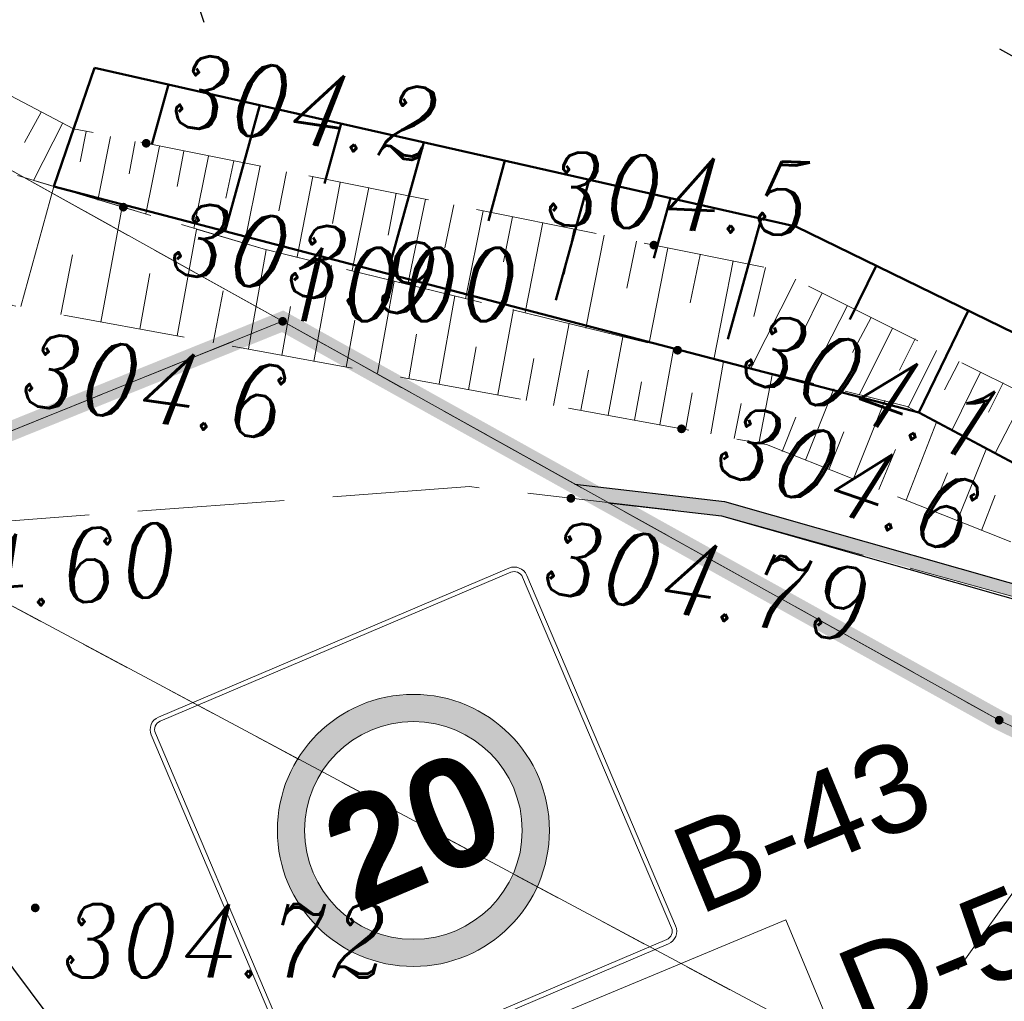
# Model space of a CAD drawing. Extents: x 779 to 3668, y -1329 to 9570.
# Tile 26 of 106: x 2289 to 2299, y -733 to -723. Entities that reach past the tile are written whole.
import ezdxf

# ---------------------------------------------------------------- set-up
doc = ezdxf.new("R2010")
doc.units = 0
for name, pattern in [('0.5_0.5', [1, 0.5, -0.5]), ('1.5_0.5', [2, 1.5, -0.5]), ('CENTER2', [1.125, 0.75, -0.125, 0.125, -0.125]), ('CIĄGłA', [0]), ('DASH', [0.75, 0.5, -0.25]), ('HIDDEN2', [4.762499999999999, 3.175, -1.5875]), ('mz1.25_0.5', [1.75, 1.25, -0.5]), ('mz2.0_0.5', [2.5, 2, -0.5])]:
    doc.linetypes.add(name, pattern=pattern)
for name, color, linetype, lineweight in [('000 Inne (niezydentyfikowane)', 7, 'Continuous', 0), ('203-punkt graniczny', 7, 'Continuous', 0), ('203-punkt graniczny-Atr103', 7, 'Continuous', 0), ('217-kontur klasyfikacyjny', 7, 'Continuous', 0), ('218-kontur użytku gruntowego', 7, 'Continuous', 0), ('219-działka ewidencyjna', 7, 'Continuous', 0), ('_a_obiekty', 250, 'Continuous', 30), ('AGP1_granica_opracow', 7, 'Continuous', 15), ('AGP1_HATCH', 7, 'Continuous', 5), ('jezdnia (powierzchnia)', 7, 'Continuous', 0), ('przewód kanalizacyjny - projektowany lub w budowie (linia)-SK - ob. projektowany', 7, 'Continuous', 0), ('punkt wysokościowy sztuczny-Atr2', 7, 'Continuous', 0), ('RTPW01', 253, 'Continuous', 0), ('RTPW02', 7, 'Continuous', 0), ('skarpa nieumocniona (powierzchnia)', 7, 'Continuous', 0), ('zz-legenda', 7, 'Continuous', 13), ('zz-skarpy', 92, 'Continuous', 50), ('zz-wypełnienie-chodniki', 142, 'Continuous', 5)]:
    doc.layers.add(name, color=color, linetype=linetype, lineweight=lineweight)
doc.layers.add('Y-ZNAKI', color=7, linetype='Continuous')
doc.styles.add('ARIAL', font='ARIALN.TTF')
doc.styles.get("Standard").update_dxf_attribs({"font": 'arial.ttf'})
doc.styles.add('Style-ITALIC_1250', font='ITALIC_1250.shx')
doc.styles.add('Style-SWISSNRW_1250_pl', font='SWISSNRW_1250_pl.shx')
doc.dimstyles.new('z1do1', dxfattribs={"dimtxt": 0.7, "dimasz": 0.4, "dimexe": 0.5, "dimexo": 0.5, "dimgap": 0.1, "dimtad": 1, "dimrnd": 0.05, "dimzin": 0, "dimdsep": 46, "dimtxsty": 'ARIAL', "dimcen": 0.09, "dimazin": 0, "dimtfac": 1, "dimtofl": 0, "dimtmove": 0, "dimatfit": 3, "dimfxl": 1, "dimtolj": 1, "dimtzin": 0, "dimarcsym": 0})

# ---------------------------------------------------------------- blocks, each defined once
blk = doc.blocks.new('203')
at = {"linetype": 'Continuous', "lineweight": -2, "ltscale": 10}
h = blk.add_hatch(color=0, dxfattribs=at)
edge = h.paths.add_edge_path()
edge.add_arc((0, 0), 0.45, 0, 360)
blk = doc.blocks.new('RTPW01')
at = {"layer": 'RTPW01', "linetype": 'Continuous', "lineweight": 13, "true_color": 0x939598}
h = blk.add_hatch(color=252, dxfattribs=at)
edge = h.paths.add_edge_path()
edge.add_arc((0, 0), 0.045, 0, 360)
blk = doc.blocks.new('RTPW02')
at = {"layer": 'RTPW02', "linetype": 'Continuous', "lineweight": 13}
h = blk.add_hatch(color=7, dxfattribs=at)
edge = h.paths.add_edge_path()
edge.add_arc((0, 0), 0.045, 0, 360)
blk = doc.blocks.new('PZT MDCP podkład')
at = {"layer": '000 Inne (niezydentyfikowane)', "color": 8, "linetype": 'Continuous', "lineweight": 13, "flags": 128}
for points in [[(2150.716406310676, 31.93646074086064), (2150.54640631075, 31.62646074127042)], [(2150.936406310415, 31.82646074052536), (2150.636406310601, 31.23646074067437)], [(2151.176406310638, 31.73646074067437), (2151.116406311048, 31.42646074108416)], [(2151.426406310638, 31.68646074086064), (2151.29640631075, 31.03646074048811)], [(2151.676406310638, 31.6364607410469), (2151.616406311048, 31.3064607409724)], [(2151.926406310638, 31.58646074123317), (2151.786406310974, 30.89646074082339)], [(2152.176406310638, 31.53646074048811), (2152.10640631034, 31.17646074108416)], [(2152.426406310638, 31.48646074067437), (2152.276406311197, 30.74646074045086)], [(2152.686406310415, 31.43646074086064), (2152.60640631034, 31.0564607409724)], [(2152.956406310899, 31.3864607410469), (2152.79640631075, 30.59646074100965)], [(2153.226406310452, 31.32646074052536), (2153.146406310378, 30.92646074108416)], [(2153.496406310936, 31.27646074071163), (2153.336406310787, 30.4564607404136)], [(2150.506406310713, 29.94646074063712), (2150.846406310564, 31.17646074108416)], [(2153.776406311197, 31.21646074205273), (2153.696406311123, 30.79646074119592)], [(2154.066406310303, 31.16646074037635), (2153.896406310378, 30.31646074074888)], [(2154.346406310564, 31.10646074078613), (2154.266406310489, 30.67646074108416)], [(2154.646406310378, 31.04646074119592), (2154.466406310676, 30.17646074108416)], [(2151.326406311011, 29.78646074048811), (2151.54640631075, 30.96646074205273)], [(2154.936406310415, 30.98646074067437), (2154.846406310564, 30.54646074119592)], [(2155.23640631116, 30.92646074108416), (2155.056406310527, 30.02646074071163)], [(2155.536406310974, 30.86646074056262), (2155.446406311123, 30.40646074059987)], [(2152.10640631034, 29.64646074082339), (2152.306406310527, 30.73646074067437)], [(2155.846406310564, 30.8064607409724), (2155.666406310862, 29.8864607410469)], [(2156.166406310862, 30.73646074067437), (2156.066406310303, 30.27646074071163)], [(2156.476406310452, 30.67646074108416), (2156.286406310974, 29.72646074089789)], [(2152.836406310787, 29.51646074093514), (2153.016406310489, 30.52646074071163)], [(2156.806406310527, 30.61646074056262), (2156.706406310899, 30.1364607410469)], [(2157.126406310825, 30.54646074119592), (2156.936406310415, 29.57646074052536)], [(2150.916406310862, 29.86646074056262), (2151.036406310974, 30.47646074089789)], [(2157.456406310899, 30.47646074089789), (2157.35640631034, 29.98646074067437)], [(2153.506406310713, 29.3864607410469), (2153.686406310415, 30.36646074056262)], [(2157.79640631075, 30.41646074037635), (2157.596406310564, 29.40646074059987)], [(2158.126406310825, 30.34646074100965), (2158.006406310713, 29.84646074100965)], [(2151.726406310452, 29.71646074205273), (2151.826406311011, 30.28646074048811)], [(2158.436406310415, 30.22646074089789), (2157.976406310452, 29.31646074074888)], [(2154.156406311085, 29.26646074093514), (2154.326406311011, 30.2064607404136)], [(2152.476406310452, 29.57646074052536), (2152.576406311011, 30.10646074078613)], [(2154.786406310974, 29.15646074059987), (2154.946406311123, 30.0564607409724)], [(2158.706406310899, 30.08646074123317), (2158.496406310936, 29.66646074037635)], [(2153.176406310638, 29.44646074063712), (2153.266406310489, 29.94646074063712)], [(2155.386406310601, 29.04646074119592), (2155.54640631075, 29.91646074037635)], [(2158.966406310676, 29.9564607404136), (2158.566406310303, 29.17646074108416)], [(2159.206406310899, 29.83646074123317), (2159.016406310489, 29.47646074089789)], [(2153.836406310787, 29.32646074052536), (2153.926406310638, 29.8064607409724)], [(2155.956406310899, 28.93646074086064), (2156.116406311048, 29.77646074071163)], [(2159.426406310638, 29.72646074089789), (2159.086406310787, 29.04646074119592)], [(2154.476406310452, 29.2064607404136), (2154.556406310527, 29.66646074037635)], [(2156.516406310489, 28.83646074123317), (2156.666406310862, 29.6364607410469)], [(2159.656406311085, 29.61646074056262), (2159.496406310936, 29.29646074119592)], [(2155.086406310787, 29.09646074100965), (2155.166406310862, 29.53646074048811)], [(2155.676406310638, 28.98646074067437), (2155.756406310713, 29.41646074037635)], [(2157.04640631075, 28.73646074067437), (2157.186406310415, 29.50646074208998)], [(2159.876406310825, 29.49646074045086), (2159.586406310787, 28.91646074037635)], [(2157.566406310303, 28.64646074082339), (2157.696406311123, 29.3864607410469)], [(2160.10640631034, 29.3864607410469), (2159.956406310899, 29.09646074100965)], [(2156.23640631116, 28.8864607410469), (2156.316406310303, 29.29646074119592)], [(2158.056406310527, 28.54646074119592), (2158.196406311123, 29.26646074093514)], [(2160.326406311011, 29.27646074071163), (2160.036406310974, 28.68646074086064)], [(2156.786406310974, 28.78646074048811), (2156.85640631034, 29.17646074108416)], [(2160.556406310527, 29.16646074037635), (2160.406406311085, 28.86646074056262)], [(2157.306406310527, 28.68646074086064), (2157.376406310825, 29.06646074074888)], [(2158.536406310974, 28.37646074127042), (2158.826406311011, 29.10646074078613)], [(2160.786406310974, 29.04646074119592), (2160.476406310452, 28.44646074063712)], [(2157.806406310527, 28.59646074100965), (2157.876406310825, 28.9564607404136)], [(2159.026406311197, 28.18646074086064), (2159.346406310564, 28.98646074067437)], [(2158.29640631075, 28.46646074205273), (2158.436406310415, 28.81646074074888)], [(2159.566406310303, 27.96646074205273), (2159.876406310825, 28.76646074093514)], [(2158.776406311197, 28.28646074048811), (2158.926406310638, 28.66646074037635)], [(2159.286406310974, 28.07646074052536), (2159.456406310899, 28.48646074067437)], [(2160.086406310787, 27.75646074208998), (2160.386406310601, 28.49646074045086)], [(2159.826406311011, 27.85646074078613), (2159.98640631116, 28.24646074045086)], [(2160.336406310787, 27.65646074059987), (2160.476406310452, 28.01646074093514)]]:
    blk.add_lwpolyline(points, dxfattribs=at)
at = {"layer": '217-kontur klasyfikacyjny', "color": 8, "linetype": '1.5_0.5', "lineweight": 13, "flags": 128}
for points in [[(2141.556406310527, 36.26646074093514), (2153.186406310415, 29.79646074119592)], [(2153.186406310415, 29.79646074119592), (2160.516406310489, 25.71646074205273)]]:
    blk.add_lwpolyline(points, dxfattribs=at)
at = {"layer": '218-kontur użytku gruntowego', "color": 8, "linetype": '0.5_0.5', "lineweight": 13, "flags": 128}
for points in [[(2153.186406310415, 29.79646074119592), (2141.556406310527, 36.26646074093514)], [(2141.556406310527, 36.26646074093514), (2153.186406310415, 29.79646074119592)], [(2153.186406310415, 29.79646074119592), (2148.506406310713, 27.90646074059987)], [(2148.506406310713, 27.90646074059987), (2153.186406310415, 29.79646074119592)], [(2160.516406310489, 25.71646074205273), (2153.186406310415, 29.79646074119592)], [(2153.186406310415, 29.79646074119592), (2160.516406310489, 25.71646074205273)], [(2148.506406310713, 27.90646074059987), (2159.526406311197, 22.01646074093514)], [(2159.526406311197, 22.01646074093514), (2148.506406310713, 27.90646074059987)]]:
    blk.add_lwpolyline(points, dxfattribs=at)
at = {"layer": '219-działka ewidencyjna', "color": 8, "linetype": 'Continuous', "lineweight": 13, "flags": 128}
for points in [[(2141.556406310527, 36.26646074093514), (2153.186406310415, 29.79646074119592)], [(2148.506406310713, 27.90646074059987), (2153.186406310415, 29.79646074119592)], [(2160.516406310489, 25.71646074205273), (2153.186406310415, 29.79646074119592)], [(2159.526406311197, 22.01646074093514), (2148.506406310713, 27.90646074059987)], [(2173.336406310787, 19.42646074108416), (2160.516406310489, 25.71646074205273)]]:
    blk.add_lwpolyline(points, dxfattribs=at)
at = {"layer": 'jezdnia (powierzchnia)', "color": 8, "linetype": '1.5_0.5', "lineweight": 13, "flags": 128}
blk.add_lwpolyline([(2222.326157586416, 18.11695764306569), (2221.202736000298, 22.08333797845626), (2205.386406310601, 20.09646074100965), (2204.446406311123, 20.59646074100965), (2203.096406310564, 26.22646074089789), (2196.866406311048, 25.28646074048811), (2195.626406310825, 20.02646074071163), (2193.79640631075, 18.82646074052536), (2188.866406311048, 17.98646074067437), (2181.466406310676, 17.5564607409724), (2178.60640631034, 17.87646074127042), (2176.756406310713, 18.4564607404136), (2173.726406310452, 19.86646074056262), (2171.816406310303, 21.16646074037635), (2167.276406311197, 24.5564607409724), (2161.216406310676, 26.82646074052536), (2157.676406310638, 27.8064607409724), (2155.096406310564, 28.10646074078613), (2148.54640631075, 27.61646074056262), (2147.48640631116, 27.65646074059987), (2146.556406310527, 27.97646074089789), (2145.85640631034, 28.60646074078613), (2144.73640631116, 30.36646074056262), (2142.996406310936, 34.69646074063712), (2142.366406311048, 36.39646074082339), (2134.766406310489, 38.98646074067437), (2135.116406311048, 38.06646074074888), (2135.536406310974, 36.91646074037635), (2136.706406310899, 31.2064607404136), (2136.73640631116, 29.67646074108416), (2136.306406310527, 26.97646074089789), (2135.846406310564, 25.41646074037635), (2133.726406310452, 22.48646074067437), (2132.306406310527, 21.32646074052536), (2131.48640631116, 20.7064607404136), (2127.04640631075, 18.56646074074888), (2125.056406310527, 17.66646074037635), (2127.506406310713, 10.91646074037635), (2129.216406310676, 11.49646074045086), (2130.676406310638, 11.48646074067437), (2132.096406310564, 11.14646074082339), (2133.716406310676, 10.47646074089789), (2146.306406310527, 15.7064607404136), (2146.29640631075, 16.14646074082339), (2146.506406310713, 16.78646074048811), (2146.996406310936, 17.56646074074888), (2147.256406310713, 17.8064607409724), (2147.826406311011, 18.18646074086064), (2148.396406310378, 18.40646074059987), (2149.006406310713, 18.51646074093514), (2149.656406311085, 18.53646074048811), (2150.306406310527, 18.40646074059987), (2150.866406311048, 18.18646074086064), (2152.256406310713, 17.27646074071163), (2152.966406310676, 16.61646074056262), (2160.196406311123, 19.5564607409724), (2160.416406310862, 20.02646074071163), (2161.966406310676, 20.22646074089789), (2164.176406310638, 19.73646074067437), (2166.85640631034, 18.8064607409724), (2176.416406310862, 14.62646074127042), (2183.04640631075, 13.98646074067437), (2201.016406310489, 15.82646074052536), (2205.616406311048, 16.27646074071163), (2221.196406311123, 17.98646074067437), (2222.326157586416, 18.11695764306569)], close=True, dxfattribs=at)
at = {"layer": 'przewód kanalizacyjny - projektowany lub w budowie (linia)-SK - ob. projektowany', "color": 8, "linetype": 'mz2.0_0.5', "lineweight": 13, "flags": 128}
blk.add_lwpolyline([(2145.026406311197, 111.3864607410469), (2145.776406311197, 107.3464607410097), (2148.636406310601, 100.4264607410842), (2154.506406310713, 85.21646074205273), (2156.906406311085, 77.96646074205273), (2160.896406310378, 65.78646074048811), (2162.116406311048, 60.94646074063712), (2165.286406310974, 47.41646074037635), (2168.336406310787, 34.67646074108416), (2158.396406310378, 20.79646074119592), (2150.73640631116, 14.08646074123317), (2148.566406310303, 11.56646074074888), (2149.48640631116, -4.973539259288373)], dxfattribs=at)
at = {"layer": 'skarpa nieumocniona (powierzchnia)', "color": 8, "linetype": 'mz1.25_0.5', "lineweight": 13, "flags": 128}
for points in [[(2164.026406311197, 26.5564607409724), (2165.006406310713, 26.93646074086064), (2158.226406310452, 30.32646074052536), (2151.04640631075, 31.76646074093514), (2146.516406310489, 34.14646074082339), (2143.906406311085, 36.74646074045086), (2143.076406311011, 35.77646074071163), (2147.666406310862, 32.12646074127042), (2152.98640631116, 30.53646074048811), (2159.576406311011, 28.92646074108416), (2164.026406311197, 26.5564607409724)], [(2164.026406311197, 26.5564607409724), (2165.006406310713, 26.93646074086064), (2158.226406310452, 30.32646074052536), (2151.04640631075, 31.76646074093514), (2146.516406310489, 34.14646074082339), (2143.906406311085, 36.74646074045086), (2143.076406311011, 35.77646074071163), (2147.666406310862, 32.12646074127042), (2152.98640631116, 30.53646074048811), (2159.576406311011, 28.92646074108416), (2164.026406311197, 26.5564607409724)], [(2143.076406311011, 35.77646074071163), (2142.996406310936, 34.69646074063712), (2144.916406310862, 32.85646074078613), (2150.426406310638, 29.9564607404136), (2158.136406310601, 28.53646074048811), (2164.456406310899, 26.01646074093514), (2164.026406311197, 26.5564607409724), (2159.576406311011, 28.92646074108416), (2152.98640631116, 30.53646074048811), (2147.666406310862, 32.12646074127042), (2143.076406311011, 35.77646074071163)], [(2143.076406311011, 35.77646074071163), (2142.996406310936, 34.69646074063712), (2144.916406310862, 32.85646074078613), (2150.426406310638, 29.9564607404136), (2158.136406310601, 28.53646074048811), (2164.456406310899, 26.01646074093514), (2164.026406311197, 26.5564607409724), (2159.576406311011, 28.92646074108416), (2152.98640631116, 30.53646074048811), (2147.666406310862, 32.12646074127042), (2143.076406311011, 35.77646074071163)]]:
    blk.add_lwpolyline(points, close=True, dxfattribs=at)
at = {"layer": '203-punkt graniczny', "color": 8, "linetype": 'Continuous', "lineweight": 13, "xscale": 0.1, "yscale": 0.1, "zscale": 0.1}
for p in [(2153.186406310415, 29.79646074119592), (2160.516406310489, 25.71646074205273)]:
    blk.add_blockref('203', p, dxfattribs=at)
at = {"layer": 'RTPW01', "color": 8, "linetype": 'Continuous', "lineweight": 13}
for p in [(2151.790473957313, 31.617232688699), (2151.556232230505, 30.96389998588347), (2156.984480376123, 30.57553781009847), (2157.22670003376, 29.50051644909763), (2157.267090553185, 28.69656818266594)]:
    blk.add_blockref('RTPW01', p, dxfattribs=at)
at = {"layer": 'RTPW02', "color": 8, "linetype": 'Continuous', "lineweight": 13}
for p in [(2156.135354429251, 27.98546030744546), (2150.655406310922, 23.79646074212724)]:
    blk.add_blockref('RTPW02', p, dxfattribs=at)
at = {"layer": '203-punkt graniczny-Atr103', "color": 8, "lineweight": 13, "insert": (2153.186406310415, 29.79646074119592), "char_height": 0.75, "attachment_point": 7, "line_spacing_factor": 0.6}
blk.add_mtext('\\FITALIC_1250;\\H1x;\\W0.9;1000', dxfattribs=at)
blk.add_mtext('\\FITALIC_1250;\\H1x;\\W0.9;1000', dxfattribs=at)
at = {"layer": 'punkt wysokościowy sztuczny-Atr2', "color": 8, "lineweight": 13, "insert": (2148.756406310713, 27.49646074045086), "char_height": 0.75, "attachment_point": 1, "rotation": 4.278000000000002, "line_spacing_factor": 0.6}
blk.add_mtext('\\FITALIC_1250;\\H1x;\\W0.9;304.60', dxfattribs=at)
at = {"layer": 'RTPW01', "color": 8, "linetype": 'Continuous', "lineweight": 13, "style": 'Style-ITALIC_1250'}
for s, height, rotation, width, p in [('304.2', 0.75, 351.6547334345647, 0.9, (2152.017710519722, 31.81184990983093)), ('304.5', 0.7499999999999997, 357.4710186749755, 0.9000000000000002, (2155.859980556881, 30.78862883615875)), ('303.9', 0.7499999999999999, 349.7531942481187, 0.9000000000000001, (2151.996389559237, 30.30801489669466)), ('304.1', 0.7499999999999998, 340.2780189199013, 0.9, (2157.821508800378, 29.2314663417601)), ('304.6', 0.7499999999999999, 351.9927511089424, 0.9, (2150.482601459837, 28.95349683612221)), ('304.6', 0.75, 341.0658874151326, 0.9, (2157.56786652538, 28.27907696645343))]:
    blk.add_text(s, height=height, rotation=rotation, dxfattribs=dict(at, width=width)).set_placement(p)
at = {"layer": 'RTPW02', "color": 8, "linetype": 'Continuous', "lineweight": 13, "style": 'Style-ITALIC_1250', "width": 0.9}
blk.add_text('304.79', height=0.7499999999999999, rotation=350.784587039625, dxfattribs=at).set_placement((2155.815949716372, 27.0366671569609))
blk.add_text('304.72', height=0.75, dxfattribs=at).set_placement((2150.928665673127, 23.08525040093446))
blk = doc.blocks.new('*D1553')
at = {"layer": 'Defpoints', "color": 0, "transparency": 16777216}
for p in [(2283.866309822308, -703.9512116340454), (2289.00098184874, -719.1049287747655)]:
    blk.add_point(p, dxfattribs=at)
at = {"layer": 'zz-legenda', "color": 0, "lineweight": -2, "transparency": 16777216}
for p, q in [((2283.866309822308, -704.0412116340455), (2283.866309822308, -703.8612116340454)), ((2283.776309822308, -703.9512116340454), (2283.956309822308, -703.9512116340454)), ((2290.439127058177, -723.3492593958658), (2289.129348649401, -719.4837717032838))]:
    blk.add_line(p, q, dxfattribs=at)
at = {"layer": 'zz-legenda', "color": 0, "transparency": 16777216}
blk.add_solid([(2289.192489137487, -719.462377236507), (2289.066208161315, -719.5051661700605), (2289.00098184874, -719.1049287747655)], dxfattribs=at)
at = {"layer": 'zz-legenda', "color": 0, "transparency": 16777216, "insert": (2290.620275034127, -722.4585788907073), "char_height": 0.7, "attachment_point": 5, "rotation": 288.7183903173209, "style": 'ARIAL'}
blk.add_mtext('\\A1;R16', dxfattribs=at)
blk = doc.blocks.new('A$C34875A06')
at = {"layer": 'Y-ZNAKI'}
h = blk.add_hatch(color=1, dxfattribs=at)
h.dxf.hatch_style = 1
h.paths.add_polyline_path([(-1.739267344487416, 2.60890101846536, 1), (1.739267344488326, 2.608901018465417, 1)])
h.paths.add_polyline_path([(1.391413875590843, 2.60890101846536, -1), (-1.391413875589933, 2.608901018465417, -1)], flags=16)
at = {"layer": 'Y-ZNAKI', "linetype": 'Continuous', "lineweight": 13}
for p, q in [((2.434974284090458, 5.217802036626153), (-2.434974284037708, 5.217802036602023)), ((-2.608901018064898, 5.043875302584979), (-2.608901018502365, 0.1739267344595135)), ((-2.550925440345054, 0.1739267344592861), (-2.550925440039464, 5.04387530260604)), ((-2.434974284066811, 5.159826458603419), (2.434974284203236, 5.159826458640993)), ((2.550925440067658, 5.043875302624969), (2.550925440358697, 0.1739267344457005)), ((2.60890101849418, 0.1739267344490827), (2.608901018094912, 5.043875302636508)), ((2.435082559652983, 0.05797562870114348), (-2.434974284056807, 0.05797557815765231)), ((-2.434974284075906, -5.513811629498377e-12), (2.434974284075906, 5.542233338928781e-12))]:
    blk.add_line(p, q, dxfattribs=at)
for radius in [1.739267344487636, 1.391413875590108]:
    blk.add_circle((9.094947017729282e-13, 2.608901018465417), radius, dxfattribs=at)
for centre, radius, start, end in [((-2.434974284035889, 5.043875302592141), 0.1739267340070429, 90.00000000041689, 180.0000000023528), ((2.434974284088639, 5.043875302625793), 0.1739267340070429, 3.520044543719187e-09, 89.99999999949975), ((-2.434974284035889, 5.043875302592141), 0.1159511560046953, 90.0000000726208, 180.0000000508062), ((2.434974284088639, 5.043875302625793), 0.1159511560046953, 5.727563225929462e-08, 90.00000000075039), ((-2.43497428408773, 0.1739267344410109), 0.1739267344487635, 179.999999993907, 270.0000000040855), ((-2.43497428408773, 0.1739267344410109), 0.1159511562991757, 179.9999999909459, 270.0000000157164), ((2.434974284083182, 0.1739267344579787), 0.1739267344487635, 269.9999999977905, 359.9999999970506), ((2.434974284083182, 0.1739267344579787), 0.1159511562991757, 270.0535029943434, 359.9999999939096)]:
    blk.add_arc(centre, radius, start, end, dxfattribs=at)
at = {"layer": 'Y-ZNAKI', "insert": (9.094947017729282e-13, 2.608901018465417), "char_height": 1.4, "width": 8.018145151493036, "attachment_point": 5, "rotation": 359.99050605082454}
blk.add_mtext('{\\fArial Unicode MS|b1|i0|c238|p34;20}', dxfattribs=at)
blk = doc.blocks.new('d52')
at = {"layer": 'Y-ZNAKI'}
h = blk.add_hatch(color=256, dxfattribs=at)
h.dxf.hatch_style = 1
h.paths.add_polyline_path([(0.7486274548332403, 2.614511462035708), (0.6702193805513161, 2.686384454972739), (0.5796087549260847, 3.134803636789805), (-0.7410250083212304, 3.132888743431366), (-0.8333282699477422, 2.683768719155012), (-0.9015557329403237, 2.604381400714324), (-0.9024682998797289, 1.935283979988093), (-0.833108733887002, 1.9352186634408), (-0.8343784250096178, 1.704954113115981), (-0.6011349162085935, 1.703861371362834), (-0.6021776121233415, 1.932792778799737), (0.4481319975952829, 1.935989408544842), (0.4481954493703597, 1.70341247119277), (0.66818998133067, 1.703924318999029), (0.6676369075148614, 1.934678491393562), (0.7472664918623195, 1.932831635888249)])
h.paths.add_polyline_path([(-0.7030563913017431, 2.684930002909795), (-0.6527249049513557, 2.985072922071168), (0.4987335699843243, 2.986505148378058), (0.5483947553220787, 2.683931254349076)], flags=16)
h.paths.add_polyline_path([(0.668458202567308, 2.152360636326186), (0.6700387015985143, 2.085490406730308), (-0.8311965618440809, 2.084207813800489), (-0.8317978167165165, 2.154723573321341)], flags=16)
h.paths.add_polyline_path([(0.6730372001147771, 2.380845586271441, -1), (0.4466195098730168, 2.380845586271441, -1)], flags=16)
h.paths.add_polyline_path([(-0.6010519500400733, 2.381746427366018, -1), (-0.8274696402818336, 2.381746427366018, -1)], flags=16)
at = {"layer": 'Y-ZNAKI', "linetype": 'Continuous', "lineweight": 13}
blk.add_3dface([(4.296741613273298, 0), (-4.296741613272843, 0), (-4.293743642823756, 3.405885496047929), (4.297098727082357, 3.405908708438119)], dxfattribs=at)
at = {"layer": 'Y-ZNAKI', "linetype": 'Continuous', "lineweight": 13, "style": 'Style-SWISSNRW_1250_pl', "width": 0.9}
blk.add_text('Strefa ruchu ', height=0.8574516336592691, rotation=0.06898730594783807, dxfattribs=at).set_placement((-3.669718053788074, 0.4670399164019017))

msp = doc.modelspace()

# ---------------------------------------------------------------- hatches: boundary and pattern name
at = {"layer": 'AGP1_HATCH', "true_color": 0x636466, "transparency": 33554477}
h = msp.add_hatch(color=251, dxfattribs=at)
h.dxf.hatch_style = 1
edge = h.paths.add_edge_path()
edge.add_line((2295.760323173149, -728.2477699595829), (2294.231632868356, -728.0700152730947))
edge.add_line((2294.231632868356, -728.0700152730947), (2294.574575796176, -728.2609030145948))
edge.add_line((2294.574575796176, -728.2609030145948), (2295.730981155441, -728.3953687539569))
edge.add_line((2295.730981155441, -728.3953687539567), (2299.270981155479, -729.3753687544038))
edge.add_line((2299.270981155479, -729.3753687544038), (2300.162149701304, -729.7091893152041))
edge.add_arc((2283.024624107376, -705.0859235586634), 29.99999999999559, 304.8374976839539, 305.1849197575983)
edge.add_line((2300.311140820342, -729.6048211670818), (2299.617255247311, -729.3449003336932))
edge.add_line((2299.617255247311, -729.3449003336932), (2295.760323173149, -728.2477699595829))
h.paths.add_polyline_path([(2302.06091277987, -730.2602637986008), (2302.055748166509, -730.4185075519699), (2305.330981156, -731.6453687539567), (2307.706401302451, -733.4190855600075), (2307.997262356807, -733.4490672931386), (2305.403607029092, -731.5123951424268)])
h.paths.add_polyline_path([(2300.542824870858, -729.6916071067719), (2300.452377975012, -729.8179051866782), (2302.055748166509, -730.4185075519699), (2302.06091277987, -730.2602637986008)])
edge = h.paths.add_edge_path()
edge.add_line((2300.542824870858, -729.6916071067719), (2300.311140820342, -729.6048211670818))
edge.add_arc((2283.024624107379, -705.085923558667), 29.9999999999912, 304.8374976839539, 305.1849197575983, ccw=False)
edge.add_line((2300.162149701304, -729.7091893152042), (2300.452377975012, -729.8179051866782))
edge.add_line((2300.452377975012, -729.8179051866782), (2300.542824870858, -729.6916071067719))
h.paths.add_polyline_path([(2307.997262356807, -733.4490672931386), (2307.706401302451, -733.4190855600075), (2309.870981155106, -735.0353687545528), (2311.188635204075, -735.9322013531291), (2311.136589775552, -735.7153301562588), (2309.958095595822, -734.9132136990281)])
h.paths.add_polyline_path([(2300.687940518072, -729.9061439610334), (2301.702533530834, -730.2861977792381), (2300.663058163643, -729.7366449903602), (2300.350067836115, -729.7795810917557)], flags=17)
h.paths.add_polyline_path([(2300.687940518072, -729.9061439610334), (2301.702533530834, -730.2861977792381), (2300.663058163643, -729.7366449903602), (2300.350067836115, -729.7795810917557)], flags=17)
at = {"layer": 'zz-wypełnienie-chodniki'}
h = msp.add_hatch(dxfattribs=at)
h.set_pattern_fill('ANSI37', color=256, scale=0.1, style=0)
h.set_pattern_definition([(45, (72.09601380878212, -387.0552870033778), (-0.2245064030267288, 0.2245064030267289), []), (135, (72.09601380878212, -387.0552870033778), (-0.2245064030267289, -0.2245064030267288), [])])
edge = h.paths.add_edge_path()
edge.add_arc((2285.894166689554, -725.9263916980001), 2.632842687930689, 240.83171109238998, 270.2906532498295, ccw=False)
edge.add_arc((2286.40372488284, -725.3676798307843), 3.37347240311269, 200.4116660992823, 237.8982900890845, ccw=False)
edge.add_arc((2440.640122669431, -674.7408462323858), 165.7037624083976, 197.7806309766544, 198.2175828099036, ccw=False)
edge.add_arc((2286.658179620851, -724.1136160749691), 4.000000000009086, 112.30075385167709, 197.8898825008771, ccw=False)
edge.add_line((2285.140306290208, -720.4127971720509), (2289.001173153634, -719.1048640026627))
edge.add_arc((2283.136789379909, -702.866630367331), 17.26473946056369, 289.8570159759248, 321.7647974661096)
edge.add_arc((2284.721466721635, -704.140377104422), 15.23171446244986, 321.8391110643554, 367.1869803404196)
edge.add_line((2299.83350797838, -702.2347710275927), (2295.184004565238, -678.4402083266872))
edge.add_line((2295.184004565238, -678.4402083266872), (2293.333900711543, -672.378345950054))
edge.add_line((2293.333900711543, -672.378345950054), (2289.746188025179, -662.3480437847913))
edge.add_line((2289.746188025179, -662.3480437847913), (2282.619568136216, -644.272506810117))
edge.add_line((2282.619568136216, -644.272506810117), (2278.67125433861, -634.2582373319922))
edge.add_line((2278.67125433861, -634.2582373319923), (2278.337775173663, -633.4124205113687))
edge.add_arc((2273.685580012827, -635.247590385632), 5.001076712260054, 21.52794352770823, 100.541275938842)
edge.add_line((2272.770663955, -630.3309149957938), (2272.6376260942, -630.3556956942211))
edge.add_line((2272.6376260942, -630.3556956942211), (2250.642922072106, -634.4526055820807))
edge.add_line((2250.642922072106, -634.4526055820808), (2259.908651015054, -684.1968883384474))
edge.add_line((2259.908651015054, -684.1968883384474), (2263.611693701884, -683.5071299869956))
edge.add_arc((2263.74386669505, -684.7029512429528), 1.203103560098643, -19.96193769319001, 96.30724697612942, ccw=False)
edge.add_arc((2264.404955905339, -684.9423604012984), 0.4999999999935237, 317.2270974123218, 339.9615464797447, ccw=False)
edge.add_arc((2269.722396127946, -689.8616948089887), 6.743964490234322, 137.2270973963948, 184.4631622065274)
edge.add_line((2262.998882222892, -690.3864974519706), (2263.357311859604, -692.7023700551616))
edge.add_line((2263.357311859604, -692.7023700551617), (2264.414964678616, -698.4130382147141))
edge.add_line((2264.414964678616, -698.4130382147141), (2265.258140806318, -702.9571059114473))
edge.add_line((2265.258140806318, -702.9571059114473), (2267.41391469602, -712.8922002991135))
edge.add_arc((2282.496807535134, -708.9647691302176), 15.58583882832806, 194.5951329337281, 204.2785181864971)
edge.add_arc((2275.693867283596, -711.9014065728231), 8.177987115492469, 205.1211640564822, 225.4637220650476)
edge.add_line((2269.958148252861, -717.7307290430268), (2272.389404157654, -720.147104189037))
edge.add_arc((2266.683808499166, -725.3205960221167), 7.70187247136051, 27.114490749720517, 42.19985456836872, ccw=False)
edge.add_line((2273.539226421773, -721.8103133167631), (2274.630799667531, -724.3600385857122))
edge.add_arc((2268.390946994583, -726.1894845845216), 6.502509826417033, -2.9609049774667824, 16.340470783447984, ccw=False)
edge.add_arc((2256.754879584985, -724.4090106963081), 18.25300297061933, 344.7003824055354, 353.34182273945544, ccw=False)
edge.add_line((2274.360981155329, -729.2253687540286), (2274.070981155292, -730.2753687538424))
edge.add_arc((2264.508767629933, -726.7614300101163), 10.18742818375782, 310.1754082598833, 339.82254230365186, ccw=False)
edge.add_line((2271.080981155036, -734.5453687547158), (2270.60275513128, -734.7372234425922))
edge.add_arc((2264.508767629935, -726.7614300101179), 10.03742818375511, 307.3820107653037, 339.7887873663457)
edge.add_arc((2244.773227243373, -721.5874141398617), 30.40870538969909, 343.4897296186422, 347.8328201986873)
edge.add_arc((2256.749624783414, -724.4081912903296), 18.10831725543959, 348.5707290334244, 353.3645147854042)
edge.add_arc((2268.307619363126, -726.1983801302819), 6.436124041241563, 357.3081371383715, 376.048817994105)
edge.add_line((2274.4929050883, -724.4190731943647), (2273.403371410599, -721.8741120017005))
edge.add_arc((2270.676646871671, -722.5597468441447), 2.811604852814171, 14.11440779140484, 55.20945348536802)
edge.add_line((2272.280886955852, -720.2507350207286), (2269.852674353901, -717.8373845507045))
edge.add_arc((2275.6938672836, -711.9014065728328), 8.327987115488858, 205.1135589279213, 225.461118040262, ccw=False)
edge.add_arc((2282.496807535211, -708.9647691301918), 15.73583882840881, 194.5838918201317, 204.2825258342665, ccw=False)
edge.add_line((2267.267977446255, -712.9270106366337), (2265.111071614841, -702.9866995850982))
edge.add_line((2265.111071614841, -702.9866995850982), (2264.235368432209, -698.2944430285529))
edge.add_line((2264.235368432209, -698.2944430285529), (2261.564675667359, -698.7916873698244))
edge.add_line((2261.564675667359, -698.7916873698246), (2260.53029652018, -693.389664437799))
edge.add_line((2260.53029652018, -693.3896644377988), (2263.238489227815, -692.8852670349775))
edge.add_line((2263.238489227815, -692.8852670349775), (2262.849783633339, -690.403860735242))
edge.add_arc((2269.722396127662, -689.8616948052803), 6.893964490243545, 137.4766232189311, 184.5106019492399, ccw=False)
edge.add_arc((2264.273032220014, -684.8641810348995), 0.5000000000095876, 317.4766233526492, 342.9050172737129)
edge.add_arc((2263.747331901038, -684.7025048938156), 1.049999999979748, 342.9050174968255, 381.5320247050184)
edge.add_line((2264.724055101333, -684.3171326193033), (2257.978069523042, -685.5736938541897))
edge.add_line((2257.978069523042, -685.5736938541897), (2255.821077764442, -673.9929709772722))
edge.add_line((2255.821077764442, -673.9929709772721), (2256.951558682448, -673.7824000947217))
edge.add_line((2256.951558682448, -673.7824000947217), (2249.632353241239, -634.4884342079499))
edge.add_line((2249.632353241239, -634.48843420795), (2250.615443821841, -634.3053160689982))
edge.add_line((2250.615443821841, -634.3053160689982), (2272.62511313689, -630.2054459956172))
edge.add_line((2272.62511313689, -630.2054459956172), (2272.744991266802, -630.1828700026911))
edge.add_arc((2273.685830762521, -635.2467425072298), 5.150532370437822, 21.519896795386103, 100.52522516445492, ccw=False)
edge.add_line((2278.477320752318, -633.3574020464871), (2278.80631718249, -634.1918491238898))
edge.add_line((2278.80631718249, -634.1918491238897), (2282.766388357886, -644.2359393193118))
edge.add_line((2282.766388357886, -644.2359393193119), (2286.521782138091, -653.7609144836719))
edge.add_line((2286.521782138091, -653.7609144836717), (2287.135788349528, -653.5188310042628))
edge.add_line((2287.135788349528, -653.5188310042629), (2287.744734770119, -655.0630645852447))
edge.add_line((2287.744734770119, -655.0630645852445), (2287.130644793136, -655.3051810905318))
edge.add_line((2287.130644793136, -655.305181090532), (2289.885733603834, -662.2930253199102))
edge.add_line((2289.885733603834, -662.29302531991), (2293.477368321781, -672.3345635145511))
edge.add_line((2293.477368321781, -672.3345635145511), (2295.331221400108, -678.4114473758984))
edge.add_line((2295.331221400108, -678.4114473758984), (2299.982329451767, -702.2160048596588))
edge.add_arc((2284.72146672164, -704.1403771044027), 15.38171446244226, -38.161251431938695, 7.186980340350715, ccw=False)
edge.add_arc((2283.136789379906, -702.8666303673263), 17.41473946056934, 289.8520854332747, 321.76511738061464, ccw=False)
edge.add_line((2289.050714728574, -719.2464544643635), (2285.18843461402, -720.5548663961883))
edge.add_arc((2286.624822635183, -724.0979322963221), 3.823156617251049, 112.0680378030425, 198.2671306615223)
edge.add_line((2282.99433226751, -725.2962920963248), (2283.382651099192, -726.491907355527))
edge.add_arc((2285.844121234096, -725.6769277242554), 2.592880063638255, 198.3194318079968, 219.5311920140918)
edge.add_arc((2285.894167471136, -725.9263958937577), 2.48284268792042, 214.3488660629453, 282.14863913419)
edge.add_line((2286.41667809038, -728.3536351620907), (2285.9075226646, -728.5592005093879))

# ---------------------------------------------------------------- linework, layer by layer
at = {"color": 3, "linetype": 'HIDDEN2', "lineweight": 30}
msp.add_lwpolyline([(2314.03385061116, -731.3887890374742), (2301.353334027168, -725.1672251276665), (2297.492683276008, -723.0183226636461, 0.09835274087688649), (2295.26758094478, -722.3010587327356), (2293.274800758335, -722.0693401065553), (2286.489955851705, -722.5769086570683), (2286.133776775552, -722.5634679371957, 0.1057541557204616), (2283.661219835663, -722.9955575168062), (2268.840823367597, -728.9792446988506), (2265.500333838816, -730.3193820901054), (2257.606758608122, -733.3442923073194), (2256.063907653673, -727.0568846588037), (2253.916127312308, -717.2496684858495), (2249.968458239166, -698.0184544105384)], format="xyb", dxfattribs=at)
at = {"color": 18, "linetype": 'CIĄGłA', "lineweight": 30, "true_color": 0x000000}
for points in [[(2294.231632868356, -728.0700152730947), (2295.760323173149, -728.2477699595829), (2299.617255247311, -729.3449003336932), (2305.403607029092, -731.5123951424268), (2309.958095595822, -734.9132136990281), (2311.273034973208, -735.8081986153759)], [(2294.574575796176, -728.2609030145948), (2295.730981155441, -728.3953687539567), (2299.56463753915, -729.4853687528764), (2305.330981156, -731.6453687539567), (2309.870981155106, -735.0353687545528), (2311.188635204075, -735.9322013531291)]]:
    msp.add_lwpolyline(points, dxfattribs=at)
at = {"layer": '_a_obiekty', "color": 251, "linetype": 'DASH', "lineweight": 5, "ltscale": 3, "true_color": 0x636466, "elevation": 2.493476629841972e-09}
msp.add_lwpolyline([(2239.981408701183, -701.085075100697), (2240.491545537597, -703.8299732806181, 0.414213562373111), (2275.468102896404, -727.8433119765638), (2276.058001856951, -727.7336797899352, 0.4142135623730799), (2300.071340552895, -692.7571224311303), (2299.561203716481, -690.0122242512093, 0.414213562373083), (2264.584646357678, -665.9988855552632), (2263.99474739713, -666.1085177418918, 0.4142135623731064)], format="xyb", close=True, dxfattribs=at)
at = {"layer": 'AGP1_granica_opracow', "color": 5, "linetype": 'CENTER2', "lineweight": 9, "ltscale": 5, "const_width": 0.2}
msp.add_lwpolyline([(2242.030981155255, -670.4153687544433), (2250.290981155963, -712.9853687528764), (2254.660981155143, -712.8953687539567), (2254.670981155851, -716.0853687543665), (2251.14098115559, -716.165368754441), (2251.830981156, -718.3053687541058), (2257.650981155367, -735.2953687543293), (2262.210981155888, -738.005368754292), (2267.690981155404, -735.9053687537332), (2271.080981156, -734.5453687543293), (2291.240981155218, -726.4053687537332), (2298.570981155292, -730.4853687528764), (2311.39098115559, -736.775368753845), (2305.700981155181, -713.0653687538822), (2300.270981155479, -690.9553687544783), (2294.590981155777, -673.185368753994)], dxfattribs=at)
at = {"layer": 'Y-ZNAKI'}
msp.add_lwpolyline([(2294.397503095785, -736.1255306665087), (2295.683126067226, -739.4000333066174), (2293.797752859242, -740.1402614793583), (2283.873715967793, -726.8520970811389)], dxfattribs=at)
at = {"layer": 'zz-skarpy'}
for p, q in [((2288.900981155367, -725.0253687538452), (2289.315694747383, -723.8110626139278)), ((2289.315694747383, -723.8110626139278), (2296.489529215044, -725.4363404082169)), ((2289.90276113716, -724.5961714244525), (2290.072902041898, -723.9818082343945)), ((2290.651917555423, -725.4790073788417), (2291.007053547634, -724.1942507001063)), ((2291.66851279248, -724.9962136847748), (2291.838653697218, -724.3818504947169)), ((2292.343463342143, -725.8052849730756), (2292.68378407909, -724.5741246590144)), ((2293.345243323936, -725.3760876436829), (2293.515384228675, -724.761724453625)), ((2294.035752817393, -726.18868390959), (2294.37607355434, -724.9575235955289)), ((2288.900981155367, -725.0253687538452), (2297.748115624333, -727.3377527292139)), ((2295.037532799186, -725.7594865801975), (2295.207673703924, -725.1451233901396)), ((2295.796728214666, -726.5876440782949), (2296.137048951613, -725.3564837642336)), ((2296.489529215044, -725.4363404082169), (2303.697679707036, -728.9532631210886)), ((2297.042978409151, -726.3881670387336), (2297.311668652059, -725.8374697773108)), ((2297.748115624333, -727.337752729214), (2298.255446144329, -726.2979474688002)), ((2297.748115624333, -727.3377527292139), (2302.038109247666, -729.6225358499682))]:
    msp.add_line(p, q, dxfattribs=at)

# ---------------------------------------------------------------- block references
at = {"layer": '_a_obiekty', "color": 18, "linetype": 'CIĄGłA', "lineweight": 5, "true_color": 0x000000}
msp.add_blockref('PZT MDCP podkład', (138.054574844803, -756.2018294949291), dxfattribs=at)
at = {"layer": 'Y-ZNAKI'}
for name, p, xscale, yscale, zscale, rotation in [('A$C34875A06', (2293.394644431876, -733.533672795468), 0.8000000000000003, 0.8000000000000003, 0.8000000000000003, 23.01387430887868), ('d52', (2294.397503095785, -736.1255306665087), 0.7500000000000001, 0.7500000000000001, 0.7500000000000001, 22.63699089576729)]:
    msp.add_blockref(name, p, dxfattribs=dict(at, xscale=xscale, yscale=yscale, zscale=zscale, rotation=rotation))

# ---------------------------------------------------------------- texts
at = {"layer": 'Y-ZNAKI', "char_height": 0.9, "width": 11.45449307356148, "attachment_point": 1, "rotation": 22.43225212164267}
for s, insert in [('{\\fArial|b0|i0|c238|p34;B-43}', (2295.152894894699, -731.652136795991)), ('{\\fArial|b0|i0|c238|p34;D-52}', (2296.841716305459, -732.9123109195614))]:
    msp.add_mtext(s, dxfattribs=dict(at, insert=insert))

# ---------------------------------------------------------------- dimensions: what is measured, and where the dimension line sits
at = {"layer": 'zz-legenda'}
dim = msp.add_radius_dim(center=(2283.866309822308, -703.9512116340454), mpoint=(2289.00098184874, -719.1049287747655), dimstyle='z1do1', override={"dimdec": 0}, dxfattribs=at)
dim.commit()
dim.dimension.update_dxf_attribs({"geometry": '*D1553', "text_midpoint": (2290.187067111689, -722.6053666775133), "dimtype": 164})

doc.saveas('drawing.dxf')
